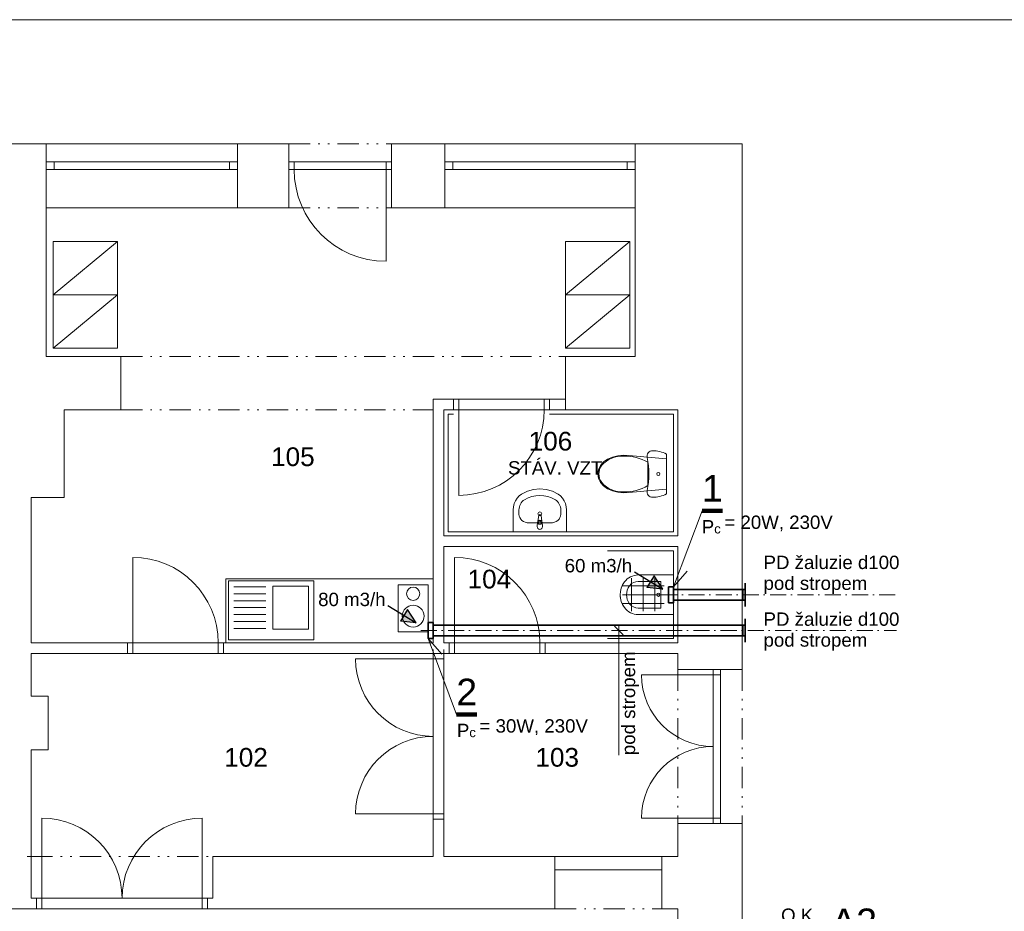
# Model space of a CAD drawing. Extents: x 1139938 to 1171438, y 1788907 to 1803757.
# Tile 3 of 4: x 1150283 to 1159494, y 1795414 to 1803757. Entities that reach past the tile are written whole.
import ezdxf

# ---------------------------------------------------------------- set-up
doc = ezdxf.new("R2010")
doc.units = 0
doc.header["$MEASUREMENT"] = 0
for name, pattern in [('Čerchovaná', [255, 150, -50, 5, -50]), ('Čerchovaná se dvěma tečkami M', [455, 200, -75, 15, -75, 15, -75]), ('Čárkovaná M', [200, 100, -100])]:
    doc.linetypes.add(name, pattern=pattern)
for name, color, linetype, lineweight in [('01_větrání_Číslo_pera__1', 7, 'Continuous', 18), ('01_větrání_Číslo_pera__101', 7, 'Continuous', 100), ('01_větrání_Číslo_pera__21', 7, 'Continuous', 25), ('01_větrání_Číslo_pera__41', 7, 'Continuous', 35), ('0_Číslo_pera__1', 7, 'Continuous', 18), ('Dveře ArchiCADu_Číslo_pera__1', 7, 'Continuous', 18), ('Nábytek_Číslo_pera__1', 7, 'Continuous', 18), ('Okna ArchiCADu_Číslo_pera__1', 7, 'Continuous', 18), ('SLEPAK_Číslo_pera__1', 7, 'Continuous', 18)]:
    doc.layers.add(name, color=color, linetype=linetype, lineweight=lineweight)
doc.styles.add('GENERATED_STYLE_1', font='arial.ttf')
doc.styles.add('GENERATED_STYLE_2', font='arial.ttf')

msp = doc.modelspace()

# ---------------------------------------------------------------- hatches: boundary and pattern name
at = {"layer": '01_větrání_Číslo_pera__1', "linetype": 'Continuous'}
for points in [[(1156183.6, 1798499.6), (1156299.3, 1798428.8), (1156216.7, 1798553.7)], [(1156183.6, 1798499.6), (1156299.3, 1798428.8), (1156150.6, 1798445.5)], [(1153877.3, 1798184), (1153993, 1798113.2), (1153844.3, 1798129.9)], [(1153877.3, 1798184), (1153993, 1798113.2), (1153910.4, 1798238.1)]]:
    msp.add_hatch(color=256, dxfattribs=at).paths.add_polyline_path(points, flags=0)

# ---------------------------------------------------------------- linework, layer by layer
for p, q in [((1156400, 1798451.3), (1156667.2, 1799161.9)), ((1156527.6, 1798598), (1156400, 1798451.3)), ((1155847.4, 1798082.3), (1155928.5, 1798001.2)), ((1155887.9, 1796875.5), (1155887.9, 1798082.3)), ((1154230.3, 1797820.1), (1154102.7, 1797966.8)), ((1154102.7, 1797966.8), (1154369.9, 1797256.2))]:
    msp.add_line(p, q, dxfattribs=at)
at = {"layer": '01_větrání_Číslo_pera__1', "linetype": 'Čerchovaná'}
for p, q in [((1156283.7, 1798376.4), (1158486, 1798376.4)), ((1154035.2, 1798041.7), (1158486, 1798041.7))]:
    msp.add_line(p, q, dxfattribs=at)
at = {"layer": '01_větrání_Číslo_pera__101', "linetype": 'Continuous'}
for p, q in [((1156856.9, 1799161.9), (1156667.2, 1799161.9)), ((1154369.9, 1797256.2), (1154559.6, 1797256.2))]:
    msp.add_line(p, q, dxfattribs=at)
at = {"layer": '01_větrání_Číslo_pera__21', "linetype": 'Continuous'}
for p, q in [((1156032.8, 1798591.9), (1156299.3, 1798428.8)), ((1156216.7, 1798553.7), (1156150.6, 1798445.5)), ((1156299.3, 1798428.8), (1156216.7, 1798553.7)), ((1156299.3, 1798428.8), (1156150.6, 1798445.5)), ((1153726.5, 1798276.3), (1153993, 1798113.2)), ((1153910.4, 1798238.1), (1153844.3, 1798129.9)), ((1153993, 1798113.2), (1153910.4, 1798238.1)), ((1153993, 1798113.2), (1153844.3, 1798129.9))]:
    msp.add_line(p, q, dxfattribs=at)
at = {"layer": '01_větrání_Číslo_pera__41', "linetype": 'Continuous'}
for p, q in [((1156400, 1798451.3), (1156352.7, 1798451.3)), ((1156352.7, 1798451.3), (1156352.7, 1798301.5)), ((1156400, 1798301.5), (1156400, 1798451.3)), ((1157071.1, 1798266.8), (1157071.1, 1798485.9)), ((1157071.1, 1798426.4), (1156400, 1798426.4)), ((1157048.7, 1798326.4), (1157048.7, 1798426.4)), ((1156352.7, 1798301.5), (1156400, 1798301.5)), ((1157071.1, 1798326.4), (1156400, 1798326.4)), ((1154150, 1798116.6), (1154102.7, 1798116.6)), ((1154102.7, 1798116.6), (1154102.7, 1797966.8)), ((1154150, 1797966.8), (1154150, 1798116.6)), ((1157071.1, 1798091.7), (1154150, 1798091.7)), ((1157048.7, 1797991.7), (1157048.7, 1798091.7)), ((1157071.1, 1797932.2), (1157071.1, 1798151.3)), ((1157071.1, 1797991.7), (1154150, 1797991.7)), ((1154102.7, 1797966.8), (1154150, 1797966.8))]:
    msp.add_line(p, q, dxfattribs=at)
at = {"layer": 'Dveře ArchiCADu_Číslo_pera__1', "linetype": 'Continuous'}
for p, q in [((1152800, 1802596.4), (1152763, 1802596.4)), ((1152800, 1802596.4), (1152800, 1802426.4)), ((1153760, 1802596.4), (1153760, 1802426.4)), ((1153760, 1802596.4), (1153797, 1802596.4)), ((1152800, 1802426.4), (1152850, 1802426.4)), ((1152800, 1802356.4), (1152800, 1802426.4)), ((1152800, 1802426.4), (1152800, 1802356.4)), ((1152850, 1802426.4), (1153710, 1802426.4)), ((1152850, 1802426.4), (1152850, 1802356.4)), ((1153710, 1802356.4), (1153710, 1802426.4)), ((1153710, 1802426.4), (1153760, 1802426.4)), ((1153760, 1802426.4), (1153760, 1802356.4)), ((1153760, 1802426.4), (1153760, 1802356.4)), ((1152850, 1802356.4), (1152800, 1802356.4)), ((1152800, 1802356.4), (1152800, 1801996.4)), ((1153710, 1802356.4), (1152850, 1802356.4)), ((1153760, 1802356.4), (1153710, 1802356.4)), ((1153710, 1802356.4), (1153710, 1801496.4)), ((1153760, 1802356.4), (1153760, 1801996.4)), ((1152800, 1801996.4), (1152763, 1801996.4)), ((1153760, 1801996.4), (1153797, 1801996.4)), ((1154340, 1800206.4), (1154303, 1800206.4)), ((1154390, 1800206.4), (1154340, 1800206.4)), ((1154340, 1800206.4), (1154340, 1800106.4)), ((1154340, 1800106.4), (1154340, 1800206.4)), ((1154390, 1800206.4), (1155190, 1800206.4)), ((1154390, 1800106.4), (1154390, 1800206.4)), ((1155240, 1800206.4), (1155190, 1800206.4)), ((1155190, 1800206.4), (1155190, 1800106.4)), ((1155240, 1800106.4), (1155240, 1800206.4)), ((1155240, 1800106.4), (1155240, 1800206.4)), ((1155240, 1800206.4), (1155277, 1800206.4)), ((1154340, 1800106.4), (1154303, 1800106.4)), ((1154340, 1800106.4), (1154390, 1800106.4)), ((1155190, 1800106.4), (1154390, 1800106.4)), ((1154390, 1800106.4), (1154390, 1799306.4)), ((1155190, 1800106.4), (1155240, 1800106.4)), ((1155240, 1800106.4), (1155277, 1800106.4)), ((1151340, 1797926.4), (1151340, 1798726.4)), ((1154350, 1797926.4), (1154350, 1798726.4)), ((1151290, 1797926.4), (1151253, 1797926.4)), ((1151290, 1797926.4), (1151340, 1797926.4)), ((1151290, 1797826.4), (1151290, 1797926.4)), ((1151290, 1797926.4), (1151290, 1797826.4)), ((1152140, 1797926.4), (1151340, 1797926.4)), ((1151340, 1797926.4), (1151340, 1797826.4)), ((1152140, 1797826.4), (1152140, 1797926.4)), ((1152140, 1797926.4), (1152190, 1797926.4)), ((1152190, 1797926.4), (1152190, 1797826.4)), ((1152190, 1797926.4), (1152190, 1797826.4)), ((1152190, 1797926.4), (1152227, 1797926.4)), ((1154300, 1797926.4), (1154263, 1797926.4)), ((1154300, 1797926.4), (1154350, 1797926.4)), ((1154300, 1797826.4), (1154300, 1797926.4)), ((1154300, 1797926.4), (1154300, 1797826.4)), ((1155150, 1797926.4), (1154350, 1797926.4)), ((1154350, 1797926.4), (1154350, 1797826.4)), ((1155150, 1797826.4), (1155150, 1797926.4)), ((1155150, 1797926.4), (1155200, 1797926.4)), ((1155200, 1797926.4), (1155200, 1797826.4)), ((1155200, 1797926.4), (1155200, 1797826.4)), ((1155200, 1797926.4), (1155237, 1797926.4)), ((1151290, 1797826.4), (1151253, 1797826.4)), ((1151340, 1797826.4), (1151290, 1797826.4)), ((1151340, 1797826.4), (1152140, 1797826.4)), ((1152190, 1797826.4), (1152140, 1797826.4)), ((1152190, 1797826.4), (1152227, 1797826.4)), ((1154150, 1797826.4), (1154150, 1797863.4)), ((1154150, 1797826.4), (1154150, 1797776.4)), ((1154250, 1797826.4), (1154150, 1797826.4)), ((1154150, 1797826.4), (1154250, 1797826.4)), ((1154250, 1797826.4), (1154250, 1797863.4)), ((1154250, 1797776.4), (1154250, 1797826.4)), ((1154300, 1797826.4), (1154263, 1797826.4)), ((1154350, 1797826.4), (1154300, 1797826.4)), ((1154350, 1797826.4), (1155150, 1797826.4)), ((1155200, 1797826.4), (1155150, 1797826.4)), ((1155200, 1797826.4), (1155237, 1797826.4)), ((1154150, 1797776.4), (1153425, 1797776.4)), ((1154150, 1796326.4), (1154150, 1797776.4)), ((1154150, 1797776.4), (1154250, 1797776.4)), ((1154250, 1797776.4), (1154250, 1796326.4)), ((1156440, 1797676.4), (1156440, 1797713.4)), ((1157040, 1797676.4), (1157040, 1797713.4)), ((1156770, 1797626.4), (1156100, 1797626.4)), ((1156440, 1797676.4), (1156770, 1797676.4)), ((1156770, 1797626.4), (1156770, 1797676.4)), ((1156770, 1797676.4), (1156840, 1797676.4)), ((1156770, 1797676.4), (1156840, 1797676.4)), ((1156770, 1797626.4), (1156770, 1796286.4)), ((1156840, 1797626.4), (1156770, 1797626.4)), ((1156840, 1797676.4), (1156840, 1797626.4)), ((1156840, 1797676.4), (1157040, 1797676.4)), ((1156840, 1796286.4), (1156840, 1797626.4)), ((1154150, 1796326.4), (1153425, 1796326.4)), ((1154250, 1796326.4), (1154150, 1796326.4)), ((1154150, 1796326.4), (1154150, 1796276.4)), ((1154250, 1796276.4), (1154250, 1796326.4)), ((1150490, 1795536.4), (1150490, 1796286.4)), ((1151990, 1795536.4), (1151990, 1796286.4)), ((1154150, 1796276.4), (1154250, 1796276.4)), ((1154150, 1796276.4), (1154250, 1796276.4)), ((1154150, 1796276.4), (1154150, 1796239.4)), ((1154250, 1796276.4), (1154250, 1796239.4)), ((1156770, 1796286.4), (1156100, 1796286.4)), ((1156440, 1796236.4), (1156770, 1796236.4)), ((1156440, 1796236.4), (1156440, 1796199.4)), ((1156770, 1796236.4), (1156770, 1796286.4)), ((1156770, 1796286.4), (1156840, 1796286.4)), ((1156840, 1796236.4), (1156770, 1796236.4)), ((1156770, 1796236.4), (1156840, 1796236.4)), ((1156840, 1796286.4), (1156840, 1796236.4)), ((1156840, 1796236.4), (1157040, 1796236.4)), ((1157040, 1796236.4), (1157040, 1796199.4)), ((1150390, 1795926.4), (1150353, 1795926.4)), ((1150390, 1795926.4), (1150390, 1795536.4)), ((1152090, 1795926.4), (1152090, 1795536.4)), ((1152090, 1795926.4), (1152127, 1795926.4)), ((1150390, 1795536.4), (1150440, 1795536.4)), ((1150490, 1795536.4), (1150440, 1795536.4)), ((1150440, 1795536.4), (1150440, 1795436.4)), ((1150440, 1795536.4), (1150440, 1795436.4)), ((1150490, 1795536.4), (1151990, 1795536.4)), ((1150490, 1795436.4), (1150490, 1795536.4)), ((1152040, 1795536.4), (1151990, 1795536.4)), ((1151990, 1795536.4), (1151990, 1795436.4)), ((1152040, 1795436.4), (1152040, 1795536.4)), ((1152040, 1795536.4), (1152040, 1795436.4)), ((1152090, 1795536.4), (1152040, 1795536.4)), ((1150440, 1795436.4), (1150403, 1795436.4)), ((1150440, 1795436.4), (1150490, 1795436.4)), ((1151990, 1795436.4), (1150490, 1795436.4)), ((1151990, 1795436.4), (1152040, 1795436.4)), ((1152040, 1795436.4), (1152077, 1795436.4))]:
    msp.add_line(p, q, dxfattribs=at)
at = {"layer": 'Dveře ArchiCADu_Číslo_pera__1', "linetype": 'Čerchovaná se dvěma tečkami M'}
for p, q in [((1152800, 1802596.4), (1153760, 1802596.4)), ((1152800, 1801996.4), (1153760, 1801996.4)), ((1156440, 1797676.4), (1156440, 1796236.4)), ((1157040, 1797676.4), (1157040, 1796236.4)), ((1150390, 1795926.4), (1152090, 1795926.4))]:
    msp.add_line(p, q, dxfattribs=at)
at = {"layer": 'Dveře ArchiCADu_Číslo_pera__1', "linetype": 'Čárkovaná M'}
for p, q in [((1155290, 1795826.4), (1155290, 1795926.4)), ((1156290, 1795826.4), (1156290, 1795926.4)), ((1155290, 1795826.4), (1155290, 1795436.4)), ((1156290, 1795826.4), (1156290, 1795436.4))]:
    msp.add_line(p, q, dxfattribs=at)
at = {"layer": 'Dveře ArchiCADu_Číslo_pera__1', "linetype": 'Continuous'}
for centre, radius, start, end in [((1153710, 1802356.4), 860, 180, 270), ((1154390, 1800106.4), 800, 270, 0), ((1151340, 1797926.4), 800, 0, 90), ((1154350, 1797926.4), 800, 0, 90), ((1154150, 1797776.4), 725, 180, 270), ((1156770, 1797626.4), 670, 180, 270), ((1154150, 1796326.4), 725, 90, 180), ((1156770, 1796286.4), 670, 90, 180), ((1150490, 1795536.4), 750, 0, 90), ((1151990, 1795536.4), 750, 90, 180)]:
    msp.add_arc(centre, radius, start, end, dxfattribs=at)
at = {"layer": 'Nábytek_Číslo_pera__1', "linetype": 'Continuous'}
for p, q in [((1156181.6, 1799718.8), (1156192.6, 1799722.6)), ((1156192.6, 1799722.6), (1156204.1, 1799723.9)), ((1156204.1, 1799723.9), (1156220.7, 1799723.4)), ((1156220.7, 1799723.4), (1156237.3, 1799721.9)), ((1155745.3, 1799618.8), (1155782.5, 1799644.4)), ((1155782.5, 1799644.4), (1155829.4, 1799663.4)), ((1155829.4, 1799663.4), (1155879.1, 1799675.8)), ((1155879.1, 1799675.8), (1155930.5, 1799681.3)), ((1155930.5, 1799681.3), (1155982.2, 1799679.7)), ((1155934.6, 1799673.4), (1155934.6, 1799673.4)), ((1155982.2, 1799679.7), (1156332.6, 1799647.3)), ((1156151.6, 1799672.4), (1156153.1, 1799683.9)), ((1156152.6, 1799660.9), (1156151.6, 1799672.4)), ((1156159.4, 1799622.6), (1156152.6, 1799660.9)), ((1156153.1, 1799683.9), (1156157.1, 1799694.8)), ((1156157.1, 1799694.8), (1156163.4, 1799704.6)), ((1156163.4, 1799704.6), (1156171.7, 1799712.7)), ((1156171.7, 1799712.7), (1156181.6, 1799718.8)), ((1156237.3, 1799721.9), (1156253.8, 1799719.5)), ((1156253.8, 1799719.5), (1156270.1, 1799716.1)), ((1156270.1, 1799716.1), (1156286.2, 1799711.7)), ((1156286.2, 1799711.7), (1156302, 1799706.4)), ((1156302, 1799706.4), (1156317.5, 1799700.2)), ((1156317.5, 1799700.2), (1156332.6, 1799693.1)), ((1156332.6, 1799693.1), (1156332.6, 1799319.6)), ((1156332.6, 1799647.3), (1156332.6, 1799365.4)), ((1155692.6, 1799506.4), (1155698.8, 1799547.4)), ((1155698.8, 1799547.4), (1155716.7, 1799585.7)), ((1155716.7, 1799585.7), (1155745.3, 1799618.8)), ((1155728, 1799587.4), (1155728.1, 1799587.4)), ((1156164.3, 1799584), (1156159.4, 1799622.6)), ((1156159.5, 1799615.3), (1156159.6, 1799615.3)), ((1156159.5, 1799615.3), (1156159.5, 1799506.4)), ((1156167.2, 1799545.2), (1156164.3, 1799584)), ((1156168.1, 1799506.4), (1156167.2, 1799545.2)), ((1155698.8, 1799465.3), (1155692.6, 1799506.4)), ((1155716.7, 1799427), (1155698.8, 1799465.3)), ((1155701.2, 1799506.4), (1155701.3, 1799506.4)), ((1156159.5, 1799506.4), (1156159.5, 1799397.4)), ((1156164.3, 1799428.7), (1156167.2, 1799467.5)), ((1156167.2, 1799467.5), (1156168.1, 1799506.4)), ((1155032.3, 1799344.6), (1155089.8, 1799360.9)), ((1155089.8, 1799360.9), (1155148.9, 1799366.3)), ((1155148.9, 1799366.3), (1155208.1, 1799360.9)), ((1155208.1, 1799360.9), (1155265.6, 1799344.6)), ((1155745.3, 1799394), (1155716.7, 1799427)), ((1155728, 1799425.3), (1155728.1, 1799425.3)), ((1155782.5, 1799368.4), (1155745.3, 1799394)), ((1155829.4, 1799349.3), (1155782.5, 1799368.4)), ((1156332.6, 1799365.4), (1155982.2, 1799333)), ((1156152.6, 1799351.9), (1156159.4, 1799390.1)), ((1156159.4, 1799390.1), (1156164.3, 1799428.7)), ((1154920.2, 1799256.1), (1154936, 1799280.5)), ((1154936, 1799280.5), (1154955.5, 1799301.3)), ((1154955.5, 1799301.3), (1154978, 1799318)), ((1154978, 1799318), (1155032.3, 1799344.6)), ((1155265.6, 1799344.6), (1155319.9, 1799318)), ((1155319.9, 1799318), (1155342.4, 1799301.3)), ((1155342.4, 1799301.3), (1155361.9, 1799280.5)), ((1155361.9, 1799280.5), (1155377.7, 1799256.1)), ((1155879.1, 1799336.9), (1155829.4, 1799349.3)), ((1155930.5, 1799331.4), (1155879.1, 1799336.9)), ((1155982.2, 1799333), (1155930.5, 1799331.4)), ((1155934.6, 1799339.3), (1155934.6, 1799339.3)), ((1156151.6, 1799340.3), (1156152.6, 1799351.9)), ((1156153.1, 1799328.8), (1156151.6, 1799340.3)), ((1156157.1, 1799317.9), (1156153.1, 1799328.8)), ((1156163.4, 1799308.2), (1156157.1, 1799317.9)), ((1156171.7, 1799300), (1156163.4, 1799308.2)), ((1156181.6, 1799293.9), (1156171.7, 1799300)), ((1156192.6, 1799290.1), (1156181.6, 1799293.9)), ((1156204.1, 1799288.9), (1156192.6, 1799290.1)), ((1156220.7, 1799289.3), (1156204.1, 1799288.9)), ((1156237.3, 1799290.8), (1156220.7, 1799289.3)), ((1156253.8, 1799293.3), (1156237.3, 1799290.8)), ((1156270.1, 1799296.7), (1156253.8, 1799293.3)), ((1156286.2, 1799301), (1156270.1, 1799296.7)), ((1156302, 1799306.3), (1156286.2, 1799301)), ((1156317.5, 1799312.5), (1156302, 1799306.3)), ((1156332.6, 1799319.6), (1156317.5, 1799312.5)), ((1154898.9, 1799170), (1154901.4, 1799200)), ((1154898.9, 1798966.4), (1154898.9, 1799170)), ((1154901.4, 1799200), (1154908.5, 1799229)), ((1154908.5, 1799229), (1154920.2, 1799256.1)), ((1154953.3, 1799129.3), (1154953.3, 1799170)), ((1155344.6, 1799129.3), (1155344.6, 1799170)), ((1155377.7, 1799256.1), (1155389.4, 1799229)), ((1155389.4, 1799229), (1155396.5, 1799200)), ((1155396.5, 1799200), (1155398.9, 1799170)), ((1155398.9, 1799170), (1155398.9, 1798966.4)), ((1155131.2, 1799064.9), (1155137.8, 1799117.8)), ((1155160, 1799117.8), (1155166.7, 1799064.9)), ((1155160, 1799117.8), (1155160.1, 1799117.8)), ((1155248, 1799048.4), (1155049.9, 1799048.4)), ((1155123.9, 1799013.4), (1155127.9, 1799055.4)), ((1155123.9, 1799013.4), (1155124, 1799013.4)), ((1155131.2, 1799064.9), (1155131.3, 1799064.9)), ((1155135.3, 1799053.2), (1155135.3, 1799038.3)), ((1155135.3, 1799038.3), (1155162.5, 1799038.3)), ((1155162.5, 1799038.3), (1155162.5, 1799053.2)), ((1155169.9, 1799055.4), (1155173.9, 1799013.4)), ((1155169.9, 1799055.4), (1155170, 1799055.4)), ((1155398.9, 1798966.4), (1154898.9, 1798966.4)), ((1156400, 1798561.4), (1156070, 1798561.4)), ((1156400, 1798561.4), (1156400, 1798191.3)), ((1153035.6, 1798505.5), (1152235.6, 1798505.5)), ((1152235.6, 1798505.5), (1152235.6, 1797955.5)), ((1152585.6, 1798450.5), (1152285.6, 1798450.5)), ((1152985.6, 1798455.5), (1152650.6, 1798455.5)), ((1152650.6, 1798455.5), (1152650.6, 1798055.5)), ((1152985.6, 1798055.5), (1152985.6, 1798455.5)), ((1153035.6, 1797955.5), (1153035.6, 1798505.5)), ((1156280, 1798501.4), (1156070, 1798501.4)), ((1156280, 1798251.4), (1156280, 1798501.4)), ((1152585.6, 1798385.5), (1152285.6, 1798385.5)), ((1152585.6, 1798320.5), (1152285.6, 1798320.5)), ((1152585.6, 1798255.5), (1152285.6, 1798255.5)), ((1156280, 1798251.4), (1156070, 1798251.4)), ((1152585.6, 1798190.5), (1152285.6, 1798190.5)), ((1156400, 1798191.3), (1156070, 1798191.3)), ((1152585.6, 1798125.5), (1152285.6, 1798125.5)), ((1152585.6, 1798060.5), (1152285.6, 1798060.5)), ((1152650.6, 1798055.5), (1152985.6, 1798055.5)), ((1152235.6, 1797955.5), (1153035.6, 1797955.5))]:
    msp.add_line(p, q, dxfattribs=at)
for centre, radius in [((1156257.6, 1799506.4), 15), ((1155148.9, 1799133.9), 17.5), ((1156257.5, 1798376.4), 15)]:
    msp.add_circle(centre, radius, dxfattribs=at)
for centre, radius, start, end in [((1155920.3, 1799416.9), 257, 86.80485, 138.4245), ((1155944.6, 1799248.3), 425.4, 59.65177, 91.35393), ((1155839.8, 1799505.5), 138.6, 143.77719, 179.66441), ((1155839.8, 1799507.2), 138.6, 180.33559, 216.2228), ((1155920.3, 1799595.8), 257, 221.5755, 273.19515), ((1155944.6, 1799764.5), 425.4, 268.64607, 300.34823), ((1155148.9, 1799116.4), 11.2, 7.13892, 172.86108), ((1155148.9, 1799013.4), 25, 180, 0), ((1155148.9, 1799053.5), 21.1, 147.22897, 174.83039), ((1155148.9, 1799053.5), 21.1, 32.77103, 147.22897), ((1155148.9, 1799053.2), 13.6, 0, 180), ((1155148.9, 1799053.5), 21.1, 5.16961, 32.77103), ((1156070, 1798398.9), 162.5, 90, 143.1301), ((1156100, 1798376.4), 200, 143.1301, 216.8699), ((1156100, 1798376.4), 140, 143.1301, 216.8699), ((1156070, 1798398.9), 102.5, 90, 143.1301), ((1156100, 1798376.4), 200, 180, 216.8699), ((1156070, 1798353.9), 162.5, 216.8699, 270), ((1156070, 1798353.9), 162.5, 216.8699, 270), ((1156070, 1798353.9), 102.5, 216.8699, 270)]:
    msp.add_arc(centre, radius, start, end, dxfattribs=at)
for centre, major_axis, ratio, start_param, end_param in [((1155049.9, 1799170), (0, -107.7), 0.896739, 3.638567, 4.712389), ((1155148.9, 1798966.4), (0, -339.4), 0.896739, 2.644618, 3.638567), ((1155248, 1799170), (0, -107.7), 0.896739, 1.570796, 2.644618), ((1155050, 1799129.3), (96.7, 0), 0.835889, 3.141593, 4.712389), ((1155247.9, 1799129.3), (96.7, 0), 0.835889, 4.712389, 6.283185)]:
    msp.add_ellipse(centre, major_axis=major_axis, ratio=ratio, start_param=start_param, end_param=end_param, dxfattribs=at)
at = {"layer": 'Okna ArchiCADu_Číslo_pera__1', "linetype": 'Continuous'}
for p, q in [((1150530, 1802596.4), (1152320, 1802596.4)), ((1156040, 1802596.4), (1154260, 1802596.4)), ((1150605, 1802426.4), (1150530, 1802426.4)), ((1150530, 1802426.4), (1150530, 1802356.4)), ((1150605, 1802356.4), (1150605, 1802426.4)), ((1152245, 1802426.4), (1150605, 1802426.4)), ((1152320, 1802426.4), (1152245, 1802426.4)), ((1152245, 1802426.4), (1152245, 1802356.4)), ((1152320, 1802426.4), (1152320, 1802356.4)), ((1154260, 1802426.4), (1154335, 1802426.4)), ((1154260, 1802426.4), (1154260, 1802356.4)), ((1154335, 1802426.4), (1154335, 1802356.4)), ((1154335, 1802426.4), (1155965, 1802426.4)), ((1155965, 1802356.4), (1155965, 1802426.4)), ((1155965, 1802426.4), (1156040, 1802426.4)), ((1156040, 1802426.4), (1156040, 1802356.4)), ((1150530, 1802356.4), (1150605, 1802356.4)), ((1150605, 1802356.4), (1152245, 1802356.4)), ((1152245, 1802356.4), (1152320, 1802356.4)), ((1154335, 1802356.4), (1154260, 1802356.4)), ((1155965, 1802356.4), (1154335, 1802356.4)), ((1156040, 1802356.4), (1155965, 1802356.4)), ((1150530, 1801996.4), (1152320, 1801996.4)), ((1156040, 1801996.4), (1154260, 1801996.4))]:
    msp.add_line(p, q, dxfattribs=at)
at = {"layer": 'SLEPAK_Číslo_pera__1', "linetype": 'Continuous'}
for p, q in [((1171438.5, 1803757), (1139938.5, 1803757)), ((1171438.5, 1803757), (1139938.5, 1803757)), ((1150530, 1802596.4), (1150530, 1802426.4)), ((1152320, 1802596.4), (1152320, 1802426.4)), ((1152800, 1802596.4), (1152763, 1802596.4)), ((1152800, 1802596.4), (1152800, 1802426.4)), ((1152800, 1802596.4), (1152800, 1802426.4)), ((1153760, 1802596.4), (1153797, 1802596.4)), ((1153760, 1802596.4), (1153760, 1802426.4)), ((1153760, 1802596.4), (1153760, 1802426.4)), ((1154260, 1802596.4), (1154260, 1802426.4)), ((1156040, 1802596.4), (1156040, 1802426.4)), ((1150530, 1802426.4), (1150530, 1802356.4)), ((1152320, 1802426.4), (1152320, 1802356.4)), ((1152800, 1802426.4), (1152800, 1802356.4)), ((1153760, 1802426.4), (1153760, 1802356.4)), ((1154260, 1802426.4), (1154260, 1802356.4)), ((1156040, 1802426.4), (1156040, 1802356.4)), ((1150530, 1802356.4), (1150530, 1801996.4)), ((1152320, 1802356.4), (1152320, 1801996.4)), ((1152800, 1802356.4), (1152800, 1801996.4)), ((1153760, 1802356.4), (1153760, 1801996.4)), ((1154260, 1802356.4), (1154260, 1801996.4)), ((1156040, 1802356.4), (1156040, 1801996.4)), ((1152800, 1801996.4), (1152763, 1801996.4)), ((1153760, 1801996.4), (1153797, 1801996.4)), ((1151196.1, 1801682.9), (1150596.1, 1801682.9)), ((1150596.1, 1801682.9), (1150596.1, 1801182.9)), ((1150596.1, 1801182.9), (1151196.1, 1801682.9)), ((1151196.1, 1801182.9), (1151196.1, 1801682.9)), ((1155990, 1801682.9), (1155390, 1801682.9)), ((1155390, 1801682.9), (1155390, 1801182.9)), ((1155390, 1801182.9), (1155990, 1801682.9)), ((1155990, 1801182.9), (1155990, 1801682.9)), ((1151196.1, 1801182.9), (1150596.1, 1801182.9)), ((1150596.1, 1801182.9), (1150596.1, 1800682.9)), ((1150596.1, 1800682.9), (1151196.1, 1801182.9)), ((1150596.1, 1801182.9), (1151196.1, 1801182.9)), ((1151196.1, 1800682.9), (1151196.1, 1801182.9)), ((1155990, 1801182.9), (1155390, 1801182.9)), ((1155390, 1801182.9), (1155390, 1800682.9)), ((1155390, 1800682.9), (1155990, 1801182.9)), ((1155390, 1801182.9), (1155990, 1801182.9)), ((1155990, 1800682.9), (1155990, 1801182.9)), ((1150596.1, 1800682.9), (1151196.1, 1800682.9)), ((1155390, 1800682.9), (1155990, 1800682.9)), ((1154340, 1800206.4), (1154303, 1800206.4)), ((1154340, 1800106.4), (1154340, 1800206.4)), ((1155240, 1800206.4), (1155277, 1800206.4)), ((1155240, 1800106.4), (1155240, 1800206.4)), ((1150700, 1799286.4), (1150700, 1800106.4)), ((1154340, 1800106.4), (1154303, 1800106.4)), ((1155240, 1800106.4), (1155277, 1800106.4)), ((1154340, 1800066.4), (1154290, 1800066.4)), ((1154290, 1800066.4), (1154290, 1798966.4)), ((1156400, 1800066.4), (1155240, 1800066.4)), ((1156400, 1798966.4), (1156400, 1800066.4)), ((1150390, 1799286.4), (1150700, 1799286.4)), ((1154290, 1798966.4), (1156400, 1798966.4)), ((1156400, 1798786.4), (1155782, 1798786.4)), ((1156400, 1797966.4), (1156400, 1798786.4)), ((1154150, 1798526.4), (1152212.1, 1798526.4)), ((1152212.1, 1798526.4), (1152212.1, 1797926.4)), ((1154150, 1797926.4), (1154150, 1798526.4)), ((1156007.4, 1798222.4), (1156007.4, 1798530.3)), ((1156116.3, 1798222.4), (1156116.3, 1798530.3)), ((1156225.2, 1798222.4), (1156225.2, 1798530.3)), ((1153824, 1798468.8), (1154102.7, 1798468.8)), ((1153824, 1798030), (1153824, 1798468.8)), ((1154102.7, 1798468.8), (1154102.7, 1798030)), ((1156312.4, 1798459), (1155920.6, 1798459)), ((1156312.4, 1798376.4), (1155920.6, 1798376.4)), ((1156312.4, 1798293.8), (1155920.6, 1798293.8)), ((1154102.7, 1798030), (1153824, 1798030)), ((1151290, 1797926.4), (1151253, 1797926.4)), ((1151290, 1797926.4), (1151290, 1797826.4)), ((1152190, 1797926.4), (1152227, 1797926.4)), ((1152190, 1797926.4), (1152190, 1797826.4)), ((1152212.1, 1797926.4), (1154150, 1797926.4)), ((1154300, 1797926.4), (1154263, 1797926.4)), ((1154300, 1797926.4), (1154300, 1797826.4)), ((1155200, 1797926.4), (1155237, 1797926.4)), ((1155200, 1797926.4), (1155200, 1797826.4)), ((1155782, 1797966.4), (1156400, 1797966.4)), ((1151290, 1797826.4), (1151253, 1797826.4)), ((1152190, 1797826.4), (1152227, 1797826.4)), ((1154150, 1797826.4), (1154150, 1797863.4)), ((1154150, 1797826.4), (1154250, 1797826.4)), ((1154250, 1797826.4), (1154250, 1797863.4)), ((1154300, 1797826.4), (1154263, 1797826.4)), ((1155200, 1797826.4), (1155237, 1797826.4)), ((1156440, 1797676.4), (1156440, 1797713.4)), ((1157040, 1797676.4), (1157040, 1797713.4)), ((1156440, 1797676.4), (1156770, 1797676.4)), ((1156440, 1797676.4), (1156770, 1797676.4)), ((1156770, 1797676.4), (1156840, 1797676.4)), ((1156840, 1797676.4), (1157040, 1797676.4)), ((1150550, 1797426.4), (1150390, 1797426.4)), ((1150550, 1796926.4), (1150550, 1797426.4)), ((1150390, 1796926.4), (1150550, 1796926.4)), ((1154150, 1796276.4), (1154150, 1796239.4)), ((1154150, 1796276.4), (1154250, 1796276.4)), ((1154250, 1796276.4), (1154250, 1796239.4)), ((1156440, 1796236.4), (1156440, 1796199.4)), ((1156440, 1796236.4), (1156770, 1796236.4)), ((1156440, 1796236.4), (1156770, 1796236.4)), ((1156770, 1796236.4), (1156840, 1796236.4)), ((1156840, 1796236.4), (1157040, 1796236.4)), ((1157040, 1796236.4), (1157040, 1796199.4)), ((1150390, 1795926.4), (1150353, 1795926.4)), ((1150390, 1795926.4), (1150390, 1795536.4)), ((1150390, 1795926.4), (1150390, 1795536.4)), ((1152090, 1795926.4), (1152127, 1795926.4)), ((1152090, 1795926.4), (1152090, 1795536.4)), ((1152090, 1795926.4), (1152090, 1795536.4)), ((1155290, 1795926.4), (1156290, 1795926.4)), ((1155290, 1795801.4), (1156291.7, 1795801.4)), ((1155290, 1795436.4), (1155290, 1795801.4)), ((1156290, 1795436.4), (1156290, 1795801.4)), ((1150390, 1795536.4), (1150440, 1795536.4)), ((1150390, 1795536.4), (1150440, 1795536.4)), ((1150440, 1795536.4), (1150440, 1795436.4)), ((1152090, 1795536.4), (1152040, 1795536.4)), ((1152090, 1795536.4), (1152040, 1795536.4)), ((1152040, 1795536.4), (1152040, 1795436.4)), ((1150440, 1795436.4), (1150403, 1795436.4)), ((1152040, 1795436.4), (1152077, 1795436.4)), ((1155065.2, 1795436.4), (1155290, 1795436.4)), ((1156290, 1795436.4), (1156440, 1795436.4))]:
    msp.add_line(p, q, dxfattribs=at)
at = {"layer": 'SLEPAK_Číslo_pera__1', "linetype": 'Čerchovaná se dvěma tečkami M'}
for p, q in [((1151230, 1800606.4), (1155390, 1800606.4)), ((1151230, 1800106.4), (1154150, 1800106.4)), ((1155290, 1795436.4), (1156290, 1795436.4))]:
    msp.add_line(p, q, dxfattribs=at)
at = {"layer": 'SLEPAK_Číslo_pera__1', "linetype": 'Continuous', "flags": 128}
for points in [[(1150530, 1802596.4), (1147210, 1802596.4)], [(1152800, 1802596.4), (1152320, 1802596.4)], [(1154260, 1802596.4), (1153760, 1802596.4)], [(1157040, 1802596.4), (1156040, 1802596.4)], [(1157040, 1800606.4), (1157040, 1802596.4)], [(1150530, 1800606.4), (1150530, 1801996.4)], [(1152320, 1801996.4), (1152800, 1801996.4)], [(1153760, 1801996.4), (1154260, 1801996.4)], [(1156040, 1801996.4), (1156040, 1800606.4)], [(1151230, 1800606.4), (1150530, 1800606.4)], [(1151230, 1800106.4), (1151230, 1800606.4)], [(1156040, 1800606.4), (1155390, 1800606.4)], [(1155390, 1800606.4), (1155390, 1800106.4)], [(1157040, 1797676.4), (1157040, 1800606.4)], [(1154340, 1800206.4), (1154150, 1800206.4)], [(1154150, 1800206.4), (1154150, 1797956.4)], [(1155390, 1800206.4), (1155240, 1800206.4)], [(1155390, 1800106.4), (1155390, 1800206.4)], [(1150700, 1800106.4), (1151230, 1800106.4)], [(1154250, 1800106.4), (1154340, 1800106.4)], [(1154250, 1798926.4), (1154250, 1800106.4)], [(1155240, 1800106.4), (1155390, 1800106.4)], [(1155390, 1800106.4), (1156440, 1800106.4)], [(1156440, 1800106.4), (1156440, 1798926.4)], [(1150390, 1797926.4), (1150390, 1799286.4)], [(1156440, 1798926.4), (1154250, 1798926.4)], [(1154250, 1797956.4), (1154250, 1798826.4)], [(1154250, 1798826.4), (1156440, 1798826.4)], [(1156440, 1798826.4), (1156440, 1797926.4)], [(1151290, 1797926.4), (1150390, 1797926.4)], [(1154150, 1797926.4), (1152190, 1797926.4)], [(1154150, 1797956.4), (1154150, 1797926.4)], [(1154250, 1797926.4), (1154250, 1797956.4)], [(1154300, 1797926.4), (1154250, 1797926.4)], [(1156440, 1797926.4), (1155200, 1797926.4)], [(1150390, 1797426.4), (1150390, 1797826.4)], [(1150390, 1797826.4), (1151290, 1797826.4)], [(1152190, 1797826.4), (1154150, 1797826.4)], [(1154250, 1797826.4), (1154300, 1797826.4)], [(1155200, 1797826.4), (1156440, 1797826.4)], [(1156440, 1797826.4), (1156440, 1797676.4)], [(1150390, 1795926.4), (1150390, 1796926.4)], [(1154150, 1796276.4), (1154150, 1795926.4)], [(1154250, 1795926.4), (1154250, 1796276.4)], [(1156440, 1796236.4), (1156440, 1795926.4)], [(1157040, 1790686.4), (1157040, 1796236.4)], [(1154150, 1795926.4), (1152090, 1795926.4)], [(1155290, 1795926.4), (1154250, 1795926.4)], [(1156440, 1795926.4), (1156290, 1795926.4)], [(1146760, 1795436.4), (1150440, 1795436.4)], [(1152040, 1795436.4), (1155290, 1795436.4)], [(1156290, 1795436.4), (1156440, 1795436.4)], [(1156440, 1795436.4), (1156440, 1791286.4)]]:
    msp.add_lwpolyline(points, dxfattribs=at)
at = {"layer": 'SLEPAK_Číslo_pera__1', "linetype": 'Continuous'}
for centre, radius in [((1153963.4, 1798385.8), 62.3), ((1153963.4, 1798176.7), 102.3)]:
    msp.add_circle(centre, radius, dxfattribs=at)

# ---------------------------------------------------------------- texts
at = {"layer": '01_větrání_Číslo_pera__1', "linetype": 'Continuous'}
for s, insert, char_height, attachment_point, style in [('{STÁV. VZT}', (1154850.7, 1799562.6), 125, 4, 'GENERATED_STYLE_1'), ('{1}', (1156762.1, 1799246.9), 250, 8, 'GENERATED_STYLE_2'), ('{P\\A1{\\H0.7x;\\S ^ c ;}= 20W, 230V}', (1156663.4, 1799043.2), 125, 4, 'GENERATED_STYLE_1'), ('{60 m3/h}', (1155696.5, 1798584.1), 125, 8, 'GENERATED_STYLE_2'), ('{80 m3/h}', (1153390.2, 1798268.3), 125, 8, 'GENERATED_STYLE_2'), ('{2}', (1154464.8, 1797341.2), 250, 8, 'GENERATED_STYLE_2'), ('{P\\A1{\\H0.7x;\\S ^ c ;}= 30W, 230V}', (1154372.7, 1797137.4), 125, 4, 'GENERATED_STYLE_1'), ('{A2}', (1158089, 1795190.3), 250, 8, 'GENERATED_STYLE_2'), ('{O.K.}', (1157405.5, 1795377.1), 125, 4, 'GENERATED_STYLE_1')]:
    msp.add_mtext(s, dxfattribs=dict(at, insert=insert, char_height=char_height, attachment_point=attachment_point, style=style))
at = {"layer": '01_větrání_Číslo_pera__1', "linetype": 'Continuous', "char_height": 125, "attachment_point": 4, "line_spacing_factor": 0.937362, "style": 'GENERATED_STYLE_1'}
for insert in [(1157241.4, 1798562.9), (1157241.4, 1798031.9)]:
    msp.add_mtext('{PD žaluzie d100\\Ppod stropem}', dxfattribs=dict(at, insert=insert))
at = {"layer": '01_větrání_Číslo_pera__1', "linetype": 'Continuous', "insert": (1155996.3, 1796875.5), "char_height": 125, "attachment_point": 4, "rotation": 90, "style": 'GENERATED_STYLE_1'}
msp.add_mtext('{pod stropem}', dxfattribs=at)
at = {"layer": '0_Číslo_pera__1', "linetype": 'Continuous', "char_height": 175, "attachment_point": 8, "style": 'GENERATED_STYLE_2'}
for s, insert in [('{106}', (1155247.9, 1799723.2)), ('{105}', (1152838.3, 1799577.7)), ('{104}', (1154676.5, 1798433)), ('{102}', (1152399.9, 1796765.3)), ('{103}', (1155311.2, 1796765.3))]:
    msp.add_mtext(s, dxfattribs=dict(at, insert=insert))

doc.saveas('drawing.dxf')
